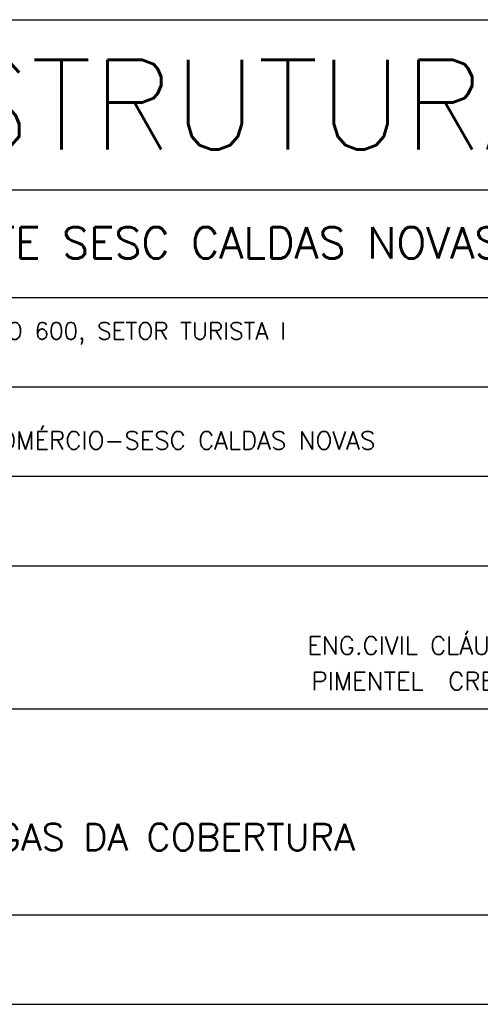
# Model space of a CAD drawing. Extents: x 0 to 84.1, y 0 to 59.4.
# Tile 13 of 18: x 73.1 to 78.2, y 0 to 11. Entities that reach past the tile are written whole.
import ezdxf

# ---------------------------------------------------------------- set-up
doc = ezdxf.new("R2010")
doc.units = 0
for name, color, linetype in [('1', 7, 'CONTINUOUS'), ('12', 12, 'CONTINUOUS'), ('4', 4, 'CONTINUOUS'), ('8', 8, 'CONTINUOUS')]:
    doc.layers.add(name, color=color, linetype=linetype)
doc.styles.get("Standard").update_dxf_attribs({"font": 'ROMANS.SHX'})

msp = doc.modelspace()

# ---------------------------------------------------------------- linework, layer by layer
at = {"layer": '1', "linetype": 'CONTINUOUS'}
for p, q in [((69.299217, 9.100113), (83.099998, 9.100113)), ((69.299217, 7.899918), (83.099998, 7.899918)), ((69.299217, 6.90007), (83.099998, 6.90007)), ((69.299217, 5.899948), (83.099998, 5.899948)), ((69.299217, 4.900009), (80.582166, 4.900009)), ((69.299217, 3.300049), (83.099998, 3.300049)), ((0, 0), (84.099998, 0))]:
    msp.add_line(p, q, dxfattribs=at)
at = {"layer": '12', "linetype": 'CONTINUOUS'}
msp.add_lwpolyline([(2.5, 1), (83.099998, 1), (83.099998, 58.400009), (2.5, 58.400009), (2.5, 1)], dxfattribs=at)
at = {"layer": '8', "linetype": 'CONTINUOUS'}
msp.add_lwpolyline([(67.099998, 1), (67.099998, 11.000112), (83.099998, 11.000112)], dxfattribs=at)

# ---------------------------------------------------------------- texts
at = {"layer": '1', "linetype": 'CONTINUOUS'}
for s, height, p in [('RUA BALNEÁRIO, NÚMERO 600, SETOR TURISTA I', 0.19, (69.845572, 7.429606)), ('SERVIÇO SOCIAL DO COMÉRCIO-SESC CALDAS NOVAS', 0.2, (69.858241, 6.201439)), ('ENG.CIVIL CLÁUDIO FÉLIX DE S.O.', 0.2, (76.272735, 3.908398)), ('PIMENTEL  CREA GO 9972/D', 0.2, (76.320083, 3.51177))]:
    msp.add_text(s, height=height, dxfattribs=at).set_placement(p)
at = {"layer": '4', "linetype": 'CONTINUOUS'}
for s, height, p in [('ESTRUTURA', 1, (71.512596, 9.553726)), ('RESTAURANTE SESC CALDAS NOVAS', 0.35, (70.114173, 8.33551)), ('DETALHES DAS VIGAS DA COBERTURA', 0.3, (69.345982, 1.718384))]:
    msp.add_text(s, height=height, dxfattribs=at).set_placement(p)

doc.saveas('drawing.dxf')
